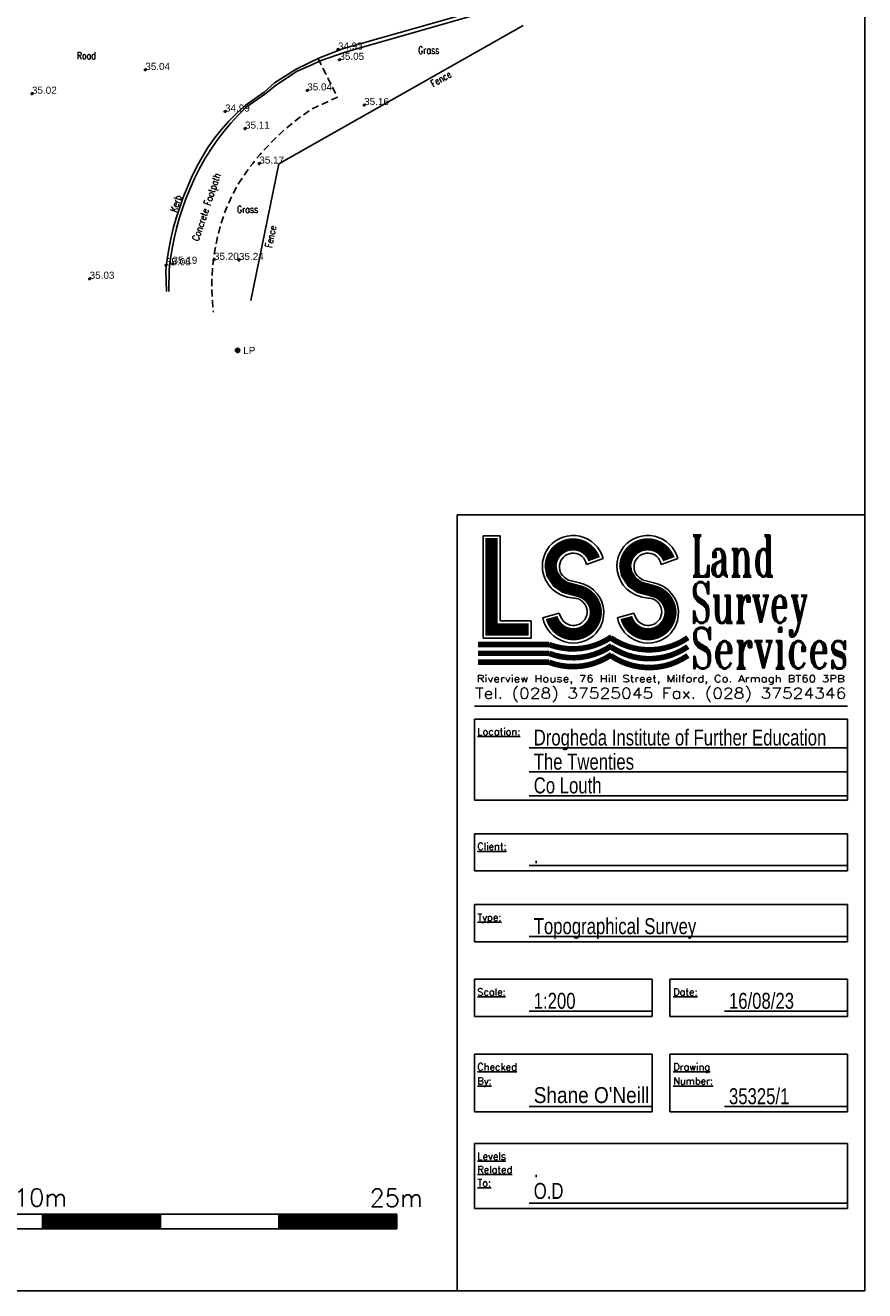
# Model space of a CAD drawing. Extents: x 708194 to 708420, y 776576 to 776889.
# Tile 14 of 30: x 708385 to 708420, y 776576 to 776629. Entities that reach past the tile are written whole.
import ezdxf
from ezdxf.enums import TextEntityAlignment as Align

# ---------------------------------------------------------------- set-up
doc = ezdxf.new("R2010")
doc.units = 0
doc.header["$LTSCALE"] = 0.15
doc.header["$MEASUREMENT"] = 0
doc.linetypes.add('Dashed', pattern=[3, 2, -1])
doc.layers.get('0').update_dxf_attribs({"linetype": 'CONTINUOUS'})
for name, color, linetype in [('Concrete', 7, 'Dashed'), ('Fence', 32, 'CONTINUOUS'), ('Kerb', 30, 'CONTINUOUS'), ('Lamp Post', 1, 'CONTINUOUS'), ('Levels', 7, 'CONTINUOUS'), ('SCALEBAR', 7, 'CONTINUOUS'), ('Text', 2, 'CONTINUOUS'), ('TITLE', 7, 'CONTINUOUS'), ('Top of Kerb Line', 2, 'CONTINUOUS')]:
    doc.layers.add(name, color=color, linetype=linetype)
doc.styles.add('AR', font='arial.ttf', dxfattribs={"width": 0.75, "height": 0.9})
doc.styles.add('Default', font='arial.ttf')
doc.styles.add('NORMAL', font='simplex')
doc.styles.add('ROMAND', font='romand', dxfattribs={"oblique": 10, "height": 0.3})
doc.styles.add('ROMANT', font='romant', dxfattribs={"height": 0.6})
doc.styles.get("Standard").update_dxf_attribs({"font": 'ROMANS.SHX', "width": 0.8, "height": 0.3})

# ---------------------------------------------------------------- blocks, each defined once
blk = doc.blocks.new('PT_PLUS')
at = {"color": 0, "linetype": 'Continuous', "flags": 128}
for points in [[(-0.5, 0), (0.5, 0)], [(0, -0.5), (0, 0.5)]]:
    blk.add_lwpolyline(points, dxfattribs=at)
blk = doc.blocks.new('LP')
at = {"color": 7, "linetype": 'Continuous'}
for radius in [0.091, 0.031]:
    blk.add_circle((0, 0), radius, dxfattribs=at)
blk = doc.blocks.new('a0-200')
at = {"layer": 'TITLE'}
blk.add_lwpolyline([(0, 0), (0, 156.6), (226.2, 156.6), (226.2, 0), (0, 0)], dxfattribs=at)
blk = doc.blocks.new('tblkn')
at = {"layer": 'TITLE'}
for p, q in [((-22.989, 43.747), (0, 43.747)), ((-22.989, 0), (-22.989, 43.747)), ((0, 43.747), (0, 0)), ((-21.535, 42.568), (-21.535, 36.796)), ((-20.572, 42.568), (-21.535, 42.568)), ((-20.572, 42.568), (-20.572, 37.759)), ((-15.696, 40.946), (-14.755, 41.279)), ((-11.486, 40.946), (-10.545, 41.279)), ((-16.852, 39.59), (-15.821, 39.511)), ((-12.642, 39.59), (-11.611, 39.511)), ((-18.172, 37.942), (-17.236, 38.199)), ((-13.962, 37.942), (-13.026, 38.199)), ((-18.817, 37.759), (-20.572, 37.759)), ((-18.817, 36.796), (-18.817, 37.759)), ((-18.817, 36.796), (-21.535, 36.796)), ((-22.016, 32.96), (-0.973, 32.96)), ((-22.016, 32.229), (-0.973, 32.229)), ((-22.016, 27.666), (-22.016, 32.229)), ((-0.973, 32.229), (-0.973, 27.666)), ((-18.931, 30.61), (-0.973, 30.61)), ((-18.931, 29.26), (-0.973, 29.26)), ((-18.931, 27.91), (-0.973, 27.91)), ((-22.016, 27.666), (-0.973, 27.666)), ((-22.016, 25.764), (-0.973, 25.764)), ((-22.016, 23.671), (-22.016, 25.764)), ((-0.973, 25.764), (-0.973, 23.671)), ((-22.016, 23.671), (-0.973, 23.671)), ((-18.931, 23.971), (-0.973, 23.971)), ((-22.016, 21.769), (-0.973, 21.769)), ((-22.016, 19.676), (-22.016, 21.769)), ((-0.973, 21.769), (-0.973, 19.676)), ((-22.016, 19.676), (-0.973, 19.676)), ((-18.931, 19.976), (-0.973, 19.976)), ((-22.016, 17.557), (-11.987, 17.557)), ((-22.016, 15.464), (-22.016, 17.557)), ((-11.987, 17.557), (-11.987, 15.464)), ((-11.002, 17.557), (-0.973, 17.557)), ((-11.002, 17.557), (-11.002, 15.464)), ((-0.973, 17.557), (-0.973, 15.464)), ((-18.931, 15.764), (-11.987, 15.764)), ((-7.917, 15.764), (-0.973, 15.764)), ((-22.016, 15.464), (-11.987, 15.464)), ((-11.002, 15.464), (-0.973, 15.464)), ((-22.016, 13.337), (-11.987, 13.337)), ((-22.016, 10.087), (-22.016, 13.337)), ((-11.987, 13.337), (-11.987, 10.087)), ((-11.002, 13.337), (-0.973, 13.337)), ((-11.002, 13.337), (-11.002, 10.087)), ((-0.973, 13.337), (-0.973, 10.087)), ((-22.016, 10.087), (-11.987, 10.087)), ((-18.931, 10.387), (-11.987, 10.387)), ((-11.002, 10.087), (-0.973, 10.087)), ((-7.917, 10.387), (-0.973, 10.387)), ((-22.016, 8.302), (-0.973, 8.302)), ((-22.016, 4.636), (-22.016, 8.302)), ((-0.973, 8.302), (-0.973, 4.636)), ((-22.016, 4.636), (-0.973, 4.636)), ((-18.931, 4.936), (-0.973, 4.936)), ((0, 0), (-22.989, 0))]:
    blk.add_line(p, q, dxfattribs=at)
for points, const_width in [([(-21.053, 42.43), (-21.053, 37.277), (-18.955, 37.277)], 0.69), ([(-18.064, 40.818), (-17.755, 40.85)], 0.102), ([(-17.722, 40.844), (-17.645, 40.423), (-17.333, 39.947), (-16.914, 39.655), (-16.109, 39.441)], 0.69), ([(-17.83, 40.909), (-17.643, 40.753)], 0.0565), ([(-13.854, 40.818), (-13.545, 40.85)], 0.102), ([(-13.512, 40.844), (-13.435, 40.423), (-13.123, 39.947), (-12.704, 39.655), (-11.899, 39.441)], 0.69), ([(-13.62, 40.909), (-13.433, 40.753)], 0.0565), ([(-17.821, 36.434), (-21.816, 36.434)], 0.315), ([(-17.821, 35.934), (-21.816, 35.934)], 0.315), ([(-17.821, 35.434), (-21.816, 35.434)], 0.315)]:
    blk.add_lwpolyline(points, dxfattribs=dict(at, const_width=const_width))
for points, const_width in [([(-15.262, 41.239, 0.830422), (-17.722, 40.844)], 0.69), ([(-11.052, 41.239, 0.830422), (-13.512, 40.844)], 0.69), ([(-15.167, 38.248, 0.333025), (-16.109, 39.441)], 0.69), ([(-10.957, 38.248, 0.333025), (-11.899, 39.441)], 0.69), ([(-15.167, 38.248, -0.867628), (-17.66, 37.957)], 0.69), ([(-10.957, 38.248, -0.867628), (-13.45, 37.957)], 0.69), ([(-17.821, 36.434, 0.247108), (-14.279, 36.868)], 0.315), ([(-17.821, 35.934, 0.247108), (-14.279, 36.368)], 0.315), ([(-14.342, 36.815, 0.312889), (-9.976, 36.815)], 0.315), ([(-14.342, 36.315, 0.312889), (-9.976, 36.315)], 0.315), ([(-17.821, 35.434, 0.247108), (-14.279, 35.868)], 0.315), ([(-14.342, 35.815, 0.312889), (-9.976, 35.815)], 0.315)]:
    blk.add_lwpolyline(points, format="xyb", dxfattribs=dict(at, const_width=const_width))
for points in [[(-16.408, 39.046), (-16.783, 39.105), (-17.141, 39.225), (-17.412, 39.387), (-17.626, 39.557), (-17.83, 39.779), (-17.992, 40.043), (-18.103, 40.315), (-18.172, 40.614), (-18.188, 40.844), (-18.172, 41.1), (-18.112, 41.364), (-18.027, 41.58), (-17.9, 41.806), (-17.8, 41.954)], [(-12.198, 39.046), (-12.573, 39.105), (-12.931, 39.225), (-13.202, 39.387), (-13.415, 39.557), (-13.62, 39.779), (-13.782, 40.043), (-13.893, 40.315), (-13.962, 40.614), (-13.978, 40.844), (-13.962, 41.1), (-13.902, 41.364), (-13.817, 41.58), (-13.69, 41.806), (-13.589, 41.954)], [(-16.915, 40.193), (-16.915, 40.193), (-16.716, 40.06), (-16.101, 39.902), (-15.853, 39.835), (-15.571, 39.711), (-15.304, 39.512), (-15.105, 39.288), (-14.922, 39.039), (-14.83, 38.831), (-14.756, 38.582), (-14.723, 38.316), (-14.73, 38.025), (-14.772, 37.776), (-14.913, 37.42), (-15.147, 37.074)], [(-12.705, 40.193), (-12.705, 40.193), (-12.506, 40.06), (-11.891, 39.902), (-11.643, 39.835), (-11.361, 39.711), (-11.094, 39.512), (-10.895, 39.288), (-10.712, 39.039), (-10.62, 38.831), (-10.546, 38.582), (-10.513, 38.316), (-10.52, 38.025), (-10.562, 37.776), (-10.703, 37.42), (-10.937, 37.074)], [(-17.128, 37.943), (-17.206, 38.102), (-17.236, 38.199)], [(-12.918, 37.943), (-12.996, 38.102), (-13.026, 38.199)]]:
    blk.add_lwpolyline(points, dxfattribs=at)
for centre, radius, start, end in [((-16.455, 40.812), 1.764, 15.37366, 139.64848), ((-12.245, 40.812), 1.764, 15.37366, 139.64848), ((-16.455, 40.812), 1.268, 19.72245, 272.39057), ((-16.455, 40.812), 0.771, 10.02207, 239.20661), ((-12.245, 40.812), 1.268, 19.72245, 272.39057), ((-12.245, 40.812), 0.771, 10.02207, 239.20661), ((-16.435, 38.28), 0.771, 205.90519, 86.06912), ((-16.455, 40.812), 1.764, 271.16851, 272.39057), ((-12.225, 38.28), 0.771, 205.90519, 86.06912), ((-12.245, 40.812), 1.764, 271.16851, 272.39057), ((-16.435, 38.28), 1.764, 191.0127, 316.865), ((-12.225, 38.28), 1.764, 191.0127, 316.865)]:
    blk.add_arc(centre, radius, start, end, dxfattribs=at)
for s, height, style, width, p, p2 in [('Land', 2.3, 'ROMANT', 0.538931, (-9.8, 40.275), (-5.078, 40.275)), ('Survey', 2.3, 'ROMANT', 0.524872, (-9.8, 37.652), (-3.189, 37.652)), ('Services', 2.3, 'ROMANT', 0.586754, (-9.8, 35.082), (-0.932, 35.082)), ('Riverview House, 76 Hill Street, Milford, Co. Armagh BT60 3PB', 0.4, 'ROMAND', 1.026595, (-21.89, 34.31), (-1.124, 34.31)), ('Tel. (028) 37525045 Fax. (028) 37524346', 0.6, 'ROMANT', 1.003027, (-21.984, 33.387), (-1.035, 33.387))]:
    blk.add_text(s, height=height, dxfattribs=dict(at, style=style, width=width)).set_placement(p, p2, align=Align.FIT)
at = {"layer": 'TITLE', "style": 'ROMAND'}
for s, p in [('%%uLocation:', (-21.854, 31.322)), ('%%uClient:', (-21.854, 24.847)), ('%%uType:', (-21.854, 20.852)), ('%%uScale:', (-21.854, 16.64)), ('%%uDate:', (-10.802, 16.64)), ('%%uChecked', (-21.854, 12.42)), ('%%uDrawing', (-10.802, 12.42)), ('%%uBy:', (-21.854, 11.618)), ('%%uNumber:', (-10.802, 11.618)), ('%%uLevels', (-21.854, 7.385)), ('%%uRelated', (-21.854, 6.626)), ('%%uTo:', (-21.854, 5.881))]:
    blk.add_text(s, height=0.4, dxfattribs=at).set_placement(p)
at = {"layer": 'TITLE', "style": 'AR', "width": 0.75}
for tag, p in [('LOCATION-1', (-18.674, 30.738)), ('LOCATION-2', (-18.674, 29.376)), ('LOCATION-3', (-18.674, 28.038)), ('CLIENT', (-18.674, 24.1)), ('TOPOGRAPHICAL_SURVEY', (-18.674, 20.105)), ('SCALE', (-18.674, 15.893)), ('DATE', (-7.659, 15.893)), ('DRAWING-NUMBER', (-7.659, 10.516)), ('LEVEL-RELATE', (-18.674, 6.396)), ('LEVEL-RELATE', (-18.674, 5.175))]:
    blk.add_attdef(tag, p, '', height=0.9, dxfattribs=at)
at = {"layer": 'TITLE', "style": 'AR', "width": 0.856952}
blk.add_attdef('CHECKED-BY', text='', height=0.9, dxfattribs=at).set_placement((-18.674, 10.578), (-12.149, 10.578), align=Align.FIT)
blk = doc.blocks.new('scalebar')
at = {"layer": 'SCALEBAR'}
h = blk.add_hatch(dxfattribs=at)
h.set_pattern_fill('ANSI31', color=256, scale=0.5, style=0)
h.set_pattern_definition([(14.036243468, (-105065.588642, -72343.964248), (-0.044194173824, 0.011048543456), [])])
h.paths.add_polyline_path([(0, 0.625), (5, 0.625), (5, 0), (0, 0)])
h = blk.add_hatch(dxfattribs=at)
h.set_pattern_fill('ANSI31', color=256, scale=0.5, style=0)
h.set_pattern_definition([(14.036243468, (-105055.588642, -72343.964248), (-0.044194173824, 0.011048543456), [])])
h.paths.add_polyline_path([(10, 0.625), (15, 0.625), (15, 0), (10, 0)])
h = blk.add_hatch(dxfattribs=at)
h.set_pattern_fill('ANSI31', color=256, scale=0.5, style=0)
h.set_pattern_definition([(14.036243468, (-105045.588642, -72343.964248), (-0.044194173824, 0.011048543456), [])])
h.paths.add_polyline_path([(20, 0.625), (25, 0.625), (25, 0), (20, 0)])
for p, q in [((25, 0.625), (0, 0.625)), ((0, 0.625), (5, 0.625)), ((0, 0.625), (0, 0)), ((0, 0), (0, 0.625)), ((5, 0.625), (5, 0)), ((5, 0.625), (5, 0)), ((10, 0.625), (10, 0)), ((15, 0.625), (15, 0)), ((20, 0.625), (20, 0)), ((25, 0.625), (25, 0)), ((0, 0), (25, 0)), ((5, 0), (0, 0))]:
    blk.add_line(p, q, dxfattribs=at)
at = {"layer": 'SCALEBAR', "style": 'NORMAL'}
for s, p in [('0m', (-0.342, 1.005)), ('10m', (8.795, 0.945)), ('25m', (23.845, 0.934)), ('Scalebar', (-0.356, -1.338))]:
    blk.add_text(s, height=0.7495, dxfattribs=at).set_placement(p)

msp = doc.modelspace()

# ---------------------------------------------------------------- linework, layer by layer
at = {"layer": 'Concrete', "flags": 128}
msp.add_lwpolyline([(708397.308, 776627.725), (708398.123, 776626.093), (708397.021, 776625.584), (708396.627, 776625.311), (708396.246, 776625.02), (708395.879, 776624.711), (708395.527, 776624.385), (708395.19, 776624.044), (708394.857, 776623.677), (708394.54, 776623.297), (708394.242, 776622.901), (708393.969, 776622.488), (708393.725, 776622.056), (708393.522, 776621.627), (708393.346, 776621.186), (708393.197, 776620.735), (708393.073, 776620.277), (708392.972, 776619.814), (708392.895, 776619.351), (708392.842, 776618.884), (708392.813, 776618.415), (708392.809, 776617.946), (708392.83, 776617.476), (708392.875, 776617.009)], dxfattribs=at)
at = {"layer": 'Fence', "flags": 128}
msp.add_lwpolyline([(708394.457, 776617.501), (708395.642, 776623.271), (708405.984, 776629.128)], dxfattribs=at)
at = {"layer": 'Kerb', "flags": 128}
msp.add_lwpolyline([(708390.894, 776617.879), (708390.859, 776618.784), (708390.914, 776619.228), (708390.986, 776619.669), (708391.074, 776620.107), (708391.178, 776620.542), (708391.298, 776620.973), (708391.434, 776621.398), (708391.586, 776621.819), (708391.763, 776622.265), (708391.955, 776622.705), (708392.164, 776623.137), (708392.393, 776623.559), (708392.644, 776623.967), (708392.921, 776624.36), (708393.218, 776624.731), (708393.534, 776625.086), (708393.869, 776625.423), (708394.221, 776625.741), (708395.016, 776626.304), (708395.462, 776626.702), (708396.379, 776627.285), (708397.368, 776627.753), (708398.386, 776628.155), (708406.159, 776630.372)], dxfattribs=at)
at = {"layer": 'Top of Kerb Line', "flags": 128}
msp.add_lwpolyline([(708390.994, 776617.884), (708391.008, 776618.823), (708391.06, 776619.258), (708391.128, 776619.691), (708391.213, 776620.121), (708391.314, 776620.548), (708391.431, 776620.97), (708391.565, 776621.388), (708391.714, 776621.8), (708391.89, 776622.233), (708392.081, 776622.66), (708392.29, 776623.078), (708392.518, 776623.487), (708392.764, 776623.885), (708393.029, 776624.27), (708393.312, 776624.641), (708393.612, 776624.998), (708393.928, 776625.34), (708394.259, 776625.668), (708395.05, 776626.225), (708395.505, 776626.582), (708396.417, 776627.189), (708397.035, 776627.469), (708397.389, 776627.63), (708398.487, 776628.007), (708406.157, 776630.213)], dxfattribs=at)

# ---------------------------------------------------------------- block references
at = {"layer": 'Lamp Post'}
msp.add_blockref('LP', (708393.898, 776615.385), dxfattribs=at)
at = {"layer": 'Levels', "xscale": 0.12, "yscale": 0.12, "zscale": 0.12}
for p in [(708398.145, 776628.107), (708398.204, 776627.672), (708389.993, 776627.248), (708385.197, 776626.24), (708396.847, 776626.379), (708399.253, 776625.76), (708393.366, 776625.486), (708394.212, 776624.765), (708394.818, 776623.286), (708390.863, 776618.986), (708391.145, 776619.05), (708392.9, 776619.217), (708393.955, 776619.211), (708387.638, 776618.415)]:
    msp.add_blockref('PT_PLUS', p, dxfattribs=at)
at = {"layer": 'Text'}
for name, p in [('a0-200', (708194.236, 776575.626)), ('scalebar', (708375.64, 776578.244))]:
    msp.add_blockref(name, p, dxfattribs=at)
ref = msp.add_blockref('tblkn', (708420.436, 776575.626), dxfattribs=dict(at, xscale=0.75, yscale=0.75, zscale=0.75))
ref.add_attrib('LOCATION-1', 'Drogheda Institute of Further Education ', (708406.43, 776598.68), dxfattribs={"layer": 'TITLE', "height": 0.675, "style": 'AR', "width": 0.75})
ref.add_attrib('LOCATION-2', 'The Twenties ', (708406.43, 776597.658), dxfattribs={"layer": 'TITLE', "height": 0.675, "style": 'AR', "width": 0.75})
ref.add_attrib('LOCATION-3', 'Co Louth ', (708406.43, 776596.655), dxfattribs={"layer": 'TITLE', "height": 0.675, "style": 'AR', "width": 0.75})
ref.add_attrib('CLIENT', '.', (708406.43, 776593.701), dxfattribs={"layer": 'TITLE', "height": 0.675, "style": 'AR', "width": 0.75})
ref.add_attrib('SCALE', '1:200', (708406.43, 776587.546), dxfattribs={"layer": 'TITLE', "height": 0.675, "style": 'AR', "width": 0.75})
ref.add_attrib('DATE', '16/08/23', (708414.691, 776587.546), dxfattribs={"layer": 'TITLE', "height": 0.675, "style": 'AR', "width": 0.75})
ref.add_attrib('CHECKED-BY', "Shane O'Neill", dxfattribs={"layer": 'TITLE', "height": 0.675, "style": 'AR', "width": 0.853099}).set_placement((708406.43, 776583.56), (708411.324, 776583.56), align=Align.FIT)
ref.add_attrib('DRAWING-NUMBER', '35325/1', (708414.691, 776583.513), dxfattribs={"layer": 'TITLE', "height": 0.675, "style": 'AR', "width": 0.75})
ref.add_attrib('LEVEL-RELATE', '.', (708406.43, 776580.424), dxfattribs={"layer": 'TITLE', "height": 0.675, "style": 'AR', "width": 0.75})
ref.add_attrib('LEVEL-RELATE', 'O.D', (708406.43, 776579.508), dxfattribs={"layer": 'TITLE', "height": 0.675, "style": 'AR', "width": 0.75})
ref.add_attrib('TOPOGRAPHICAL_SURVEY', 'Topographical Survey', (708406.43, 776590.705), dxfattribs={"layer": 'TITLE', "height": 0.675, "style": 'AR', "width": 0.75})

# ---------------------------------------------------------------- texts
at = {"layer": 'Lamp Post', "style": 'Default'}
msp.add_text('LP', height=0.3, dxfattribs=at).set_placement((708394.138, 776615.385), align=Align.MIDDLE_LEFT)
at = {"layer": 'Levels', "style": 'Default'}
for s, p in [('34.93', (708398.145, 776628.107)), ('35.05', (708398.204, 776627.672)), ('35.04', (708389.993, 776627.248)), ('35.02', (708385.197, 776626.24)), ('35.04', (708396.847, 776626.379)), ('34.99', (708393.366, 776625.486)), ('35.16', (708399.253, 776625.76)), ('35.11', (708394.212, 776624.765)), ('35.17', (708394.818, 776623.286)), ('35.19', (708391.145, 776619.05)), ('35.20', (708392.9, 776619.217)), ('35.24', (708393.955, 776619.211)), ('35.06', (708390.863, 776618.986)), ('35.03', (708387.638, 776618.415))]:
    msp.add_text(s, height=0.3, dxfattribs=at).set_placement(p)
at = {"layer": 'Text', "width": 0.8}
for s, p in [('Road ', (708387.096, 776627.703)), ('Grass', (708401.539, 776627.933)), ('Grass', (708393.872, 776621.201))]:
    msp.add_text(s, height=0.3, dxfattribs=at).set_placement(p)
for s, rotation, p in [('Fence', 29.5242, (708402.167, 776626.51)), ('Concrete Footpath ', 71.7084, (708392.246, 776619.986)), ('Kerb', 71.6743, (708391.31, 776621.206)), ('Fence', 78.3944, (708395.354, 776619.71))]:
    msp.add_text(s, height=0.3, rotation=rotation, dxfattribs=at).set_placement(p)

doc.saveas('drawing.dxf')
